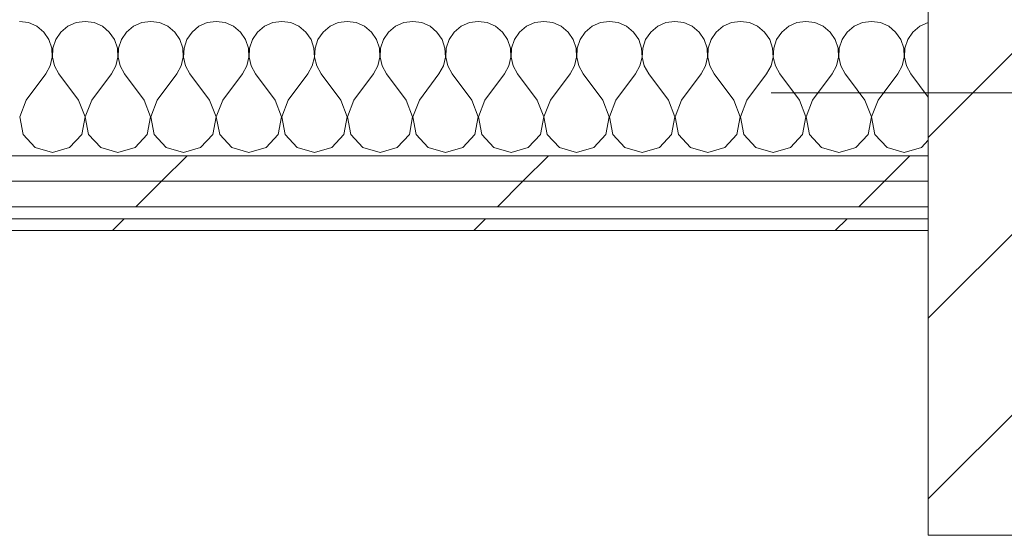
# Model space of a CAD drawing. Header units: millimetres. Extents: x -30280 to 19093, y -18706 to 4378.
# Tile 187 of 206: x -33 to 468, y -17239 to -16977. Entities that reach past the tile are written whole.
import ezdxf

# ---------------------------------------------------------------- set-up
doc = ezdxf.new("R2010")
doc.units = ezdxf.units.MM
doc.header["$MEASUREMENT"] = 0
doc.linetypes.add('Wipeout_Contour', pattern=[1000, 0, -1000])
for name, color, linetype in [('02_ACAB_Anotacio Portes', 7, 'Continuous'), ('10_ESTR_Pilars', 7, 'Continuous'), ('Nuevo_08_E_Envans secs', 7, 'Continuous')]:
    doc.layers.add(name, color=color, linetype=linetype)
for name, color, linetype, lineweight in [('02_ACAB_Anotacio Portes_Pluma_Nº__46', 5, 'Continuous', 5), ('10_ESTR_Pilars_Pluma_Nº__20', 1, 'Continuous', 5), ('10_ESTR_Pilars_Pluma_Nº__28', 7, 'Continuous', 20), ('10_ESTR_Pilars_Pluma_Nº__42', 8, 'Continuous', 25), ('Nuevo_08_E_Envans secs_Pluma_Nº__1', 7, 'Continuous', 5)]:
    doc.layers.add(name, color=color, linetype=linetype, lineweight=lineweight)
for name, color, linetype, lineweight, true_color in [('Nuevo_08_E_Envans secs_Pluma_Nº__102', 7, 'Continuous', 5, 0xcccccc), ('Nuevo_08_E_Envans secs_Pluma_Nº__171', 171, 'Continuous', 13, 0xaaaaff), ('Nuevo_08_E_Envans secs_Pluma_Nº__177', 7, 'Continuous', 15, 0xf7e046)]:
    doc.layers.add(name, color=color, linetype=linetype, lineweight=lineweight, true_color=true_color)
doc.styles.add('Estilo_Generado_1', font='arial.ttf')
pattern_1 = [(45, (0, 0), (-183.8478, 183.8478), [195, -65]), (45, (7e-14, 183.85), (-183.8478, 183.8478), [195, -65])]

# ---------------------------------------------------------------- blocks, each defined once
blk = doc.blocks.new('*X457')
at = {"layer": 'Nuevo_08_E_Envans secs_Pluma_Nº__102', "color": 254, "linetype": 'Continuous', "lineweight": 5, "true_color": 0xcccccc}
for p, q in [((-28.78, -16978.28), (-33.33, -16977.64)), ((-24.57, -16980.13), (-28.78, -16978.28)), ((-4.55, -16978.28), (-8.76, -16980.13)), ((0, -16977.64), (-4.55, -16978.28)), ((4.55, -16978.28), (0, -16977.64)), ((8.76, -16980.13), (4.55, -16978.28)), ((28.78, -16978.28), (24.57, -16980.13)), ((33.33, -16977.64), (28.78, -16978.28)), ((37.89, -16978.28), (33.33, -16977.64)), ((42.1, -16980.13), (37.89, -16978.28)), ((62.11, -16978.28), (57.9, -16980.13)), ((66.67, -16977.64), (62.11, -16978.28)), ((71.22, -16978.28), (66.67, -16977.64)), ((75.43, -16980.13), (71.22, -16978.28)), ((95.45, -16978.28), (91.24, -16980.13)), ((100, -16977.64), (95.45, -16978.28)), ((104.55, -16978.28), (100, -16977.64)), ((108.76, -16980.13), (104.55, -16978.28)), ((128.78, -16978.28), (124.57, -16980.13)), ((133.33, -16977.64), (128.78, -16978.28)), ((137.89, -16978.28), (133.33, -16977.64)), ((142.1, -16980.13), (137.89, -16978.28)), ((162.11, -16978.28), (157.9, -16980.13)), ((166.67, -16977.64), (162.11, -16978.28)), ((171.22, -16978.28), (166.67, -16977.64)), ((175.43, -16980.13), (171.22, -16978.28)), ((195.45, -16978.28), (191.24, -16980.13)), ((200, -16977.64), (195.45, -16978.28)), ((204.55, -16978.28), (200, -16977.64)), ((208.76, -16980.13), (204.55, -16978.28)), ((228.78, -16978.28), (224.57, -16980.13)), ((233.33, -16977.64), (228.78, -16978.28)), ((237.89, -16978.28), (233.33, -16977.64)), ((242.1, -16980.13), (237.89, -16978.28)), ((262.11, -16978.28), (257.9, -16980.13)), ((266.67, -16977.64), (262.11, -16978.28)), ((271.22, -16978.28), (266.67, -16977.64)), ((275.43, -16980.13), (271.22, -16978.28)), ((295.45, -16978.28), (291.24, -16980.13)), ((300, -16977.64), (295.45, -16978.28)), ((304.55, -16978.28), (300, -16977.64)), ((308.76, -16980.13), (304.55, -16978.28)), ((328.78, -16978.28), (324.57, -16980.13)), ((333.33, -16977.64), (328.78, -16978.28)), ((337.89, -16978.28), (333.33, -16977.64)), ((342.1, -16980.13), (337.89, -16978.28)), ((362.11, -16978.28), (357.9, -16980.13)), ((366.67, -16977.64), (362.11, -16978.28)), ((371.22, -16978.28), (366.67, -16977.64)), ((375.43, -16980.13), (371.22, -16978.28)), ((-21.03, -16983.07), (-24.57, -16980.13)), ((-18.43, -16986.86), (-21.03, -16983.07)), ((-12.3, -16983.07), (-14.91, -16986.86)), ((-8.76, -16980.13), (-12.3, -16983.07)), ((12.3, -16983.07), (8.76, -16980.13)), ((14.91, -16986.86), (12.3, -16983.07)), ((21.03, -16983.07), (18.43, -16986.86)), ((24.57, -16980.13), (21.03, -16983.07)), ((45.64, -16983.07), (42.1, -16980.13)), ((48.24, -16986.86), (45.64, -16983.07)), ((54.36, -16983.07), (51.76, -16986.86)), ((57.9, -16980.13), (54.36, -16983.07)), ((78.97, -16983.07), (75.43, -16980.13)), ((81.57, -16986.86), (78.97, -16983.07)), ((87.7, -16983.07), (85.09, -16986.86)), ((91.24, -16980.13), (87.7, -16983.07)), ((112.3, -16983.07), (108.76, -16980.13)), ((114.91, -16986.86), (112.3, -16983.07)), ((121.03, -16983.07), (118.43, -16986.86)), ((124.57, -16980.13), (121.03, -16983.07)), ((145.64, -16983.07), (142.1, -16980.13)), ((148.24, -16986.86), (145.64, -16983.07)), ((154.36, -16983.07), (151.76, -16986.86)), ((157.9, -16980.13), (154.36, -16983.07)), ((178.97, -16983.07), (175.43, -16980.13)), ((181.57, -16986.86), (178.97, -16983.07)), ((187.7, -16983.07), (185.09, -16986.86)), ((191.24, -16980.13), (187.7, -16983.07)), ((212.3, -16983.07), (208.76, -16980.13)), ((214.91, -16986.86), (212.3, -16983.07)), ((221.03, -16983.07), (218.43, -16986.86)), ((224.57, -16980.13), (221.03, -16983.07)), ((245.64, -16983.07), (242.1, -16980.13)), ((248.24, -16986.86), (245.64, -16983.07)), ((254.36, -16983.07), (251.76, -16986.86)), ((257.9, -16980.13), (254.36, -16983.07)), ((278.97, -16983.07), (275.43, -16980.13)), ((281.57, -16986.86), (278.97, -16983.07)), ((287.7, -16983.07), (285.09, -16986.86)), ((291.24, -16980.13), (287.7, -16983.07)), ((312.3, -16983.07), (308.76, -16980.13)), ((314.91, -16986.86), (312.3, -16983.07)), ((321.03, -16983.07), (318.43, -16986.86)), ((324.57, -16980.13), (321.03, -16983.07)), ((345.64, -16983.07), (342.1, -16980.13)), ((348.24, -16986.86), (345.64, -16983.07)), ((354.36, -16983.07), (351.76, -16986.86)), ((357.9, -16980.13), (354.36, -16983.07)), ((378.97, -16983.07), (375.43, -16980.13)), ((381.57, -16986.86), (378.97, -16983.07)), ((387.7, -16983.07), (385.09, -16986.86)), ((388.89, -16982.08), (387.7, -16983.07)), ((-16.96, -16991.21), (-18.43, -16986.86)), ((-14.91, -16986.86), (-16.38, -16991.21)), ((16.38, -16991.21), (14.91, -16986.86)), ((18.43, -16986.86), (16.96, -16991.21)), ((49.71, -16991.21), (48.24, -16986.86)), ((51.76, -16986.86), (50.29, -16991.21)), ((83.04, -16991.21), (81.57, -16986.86)), ((85.09, -16986.86), (83.62, -16991.21)), ((116.38, -16991.21), (114.91, -16986.86)), ((118.43, -16986.86), (116.96, -16991.21)), ((149.71, -16991.21), (148.24, -16986.86)), ((151.76, -16986.86), (150.29, -16991.21)), ((183.04, -16991.21), (181.57, -16986.86)), ((185.09, -16986.86), (183.62, -16991.21)), ((216.38, -16991.21), (214.91, -16986.86)), ((218.43, -16986.86), (216.96, -16991.21)), ((249.71, -16991.21), (248.24, -16986.86)), ((251.76, -16986.86), (250.29, -16991.21)), ((283.04, -16991.21), (281.57, -16986.86)), ((285.09, -16986.86), (283.62, -16991.21)), ((316.38, -16991.21), (314.91, -16986.86)), ((318.43, -16986.86), (316.96, -16991.21)), ((349.71, -16991.21), (348.24, -16986.86)), ((351.76, -16986.86), (350.29, -16991.21)), ((383.04, -16991.21), (381.57, -16986.86)), ((385.09, -16986.86), (383.62, -16991.21)), ((-16.73, -16995.81), (-16.96, -16991.21)), ((-16.38, -16991.21), (-16.6, -16995.81)), ((16.6, -16995.81), (16.38, -16991.21)), ((16.96, -16991.21), (16.73, -16995.81)), ((49.93, -16995.81), (49.71, -16991.21)), ((50.29, -16991.21), (50.07, -16995.81)), ((83.27, -16995.81), (83.04, -16991.21)), ((83.62, -16991.21), (83.4, -16995.81)), ((116.6, -16995.81), (116.38, -16991.21)), ((116.96, -16991.21), (116.73, -16995.81)), ((149.93, -16995.81), (149.71, -16991.21)), ((150.29, -16991.21), (150.07, -16995.81)), ((183.27, -16995.81), (183.04, -16991.21)), ((183.62, -16991.21), (183.4, -16995.81)), ((216.6, -16995.81), (216.38, -16991.21)), ((216.96, -16991.21), (216.73, -16995.81)), ((249.93, -16995.81), (249.71, -16991.21)), ((250.29, -16991.21), (250.07, -16995.81)), ((283.27, -16995.81), (283.04, -16991.21)), ((283.62, -16991.21), (283.4, -16995.81)), ((316.6, -16995.81), (316.38, -16991.21)), ((316.96, -16991.21), (316.73, -16995.81)), ((349.93, -16995.81), (349.71, -16991.21)), ((350.29, -16991.21), (350.07, -16995.81)), ((383.27, -16995.81), (383.04, -16991.21)), ((383.62, -16991.21), (383.4, -16995.81)), ((-17.77, -17000.28), (-16.73, -16995.81)), ((-16.6, -16995.81), (-15.56, -17000.28)), ((15.56, -17000.28), (16.6, -16995.81)), ((16.73, -16995.81), (17.77, -17000.28)), ((48.89, -17000.28), (49.93, -16995.81)), ((50.07, -16995.81), (51.11, -17000.28)), ((82.23, -17000.28), (83.27, -16995.81)), ((83.4, -16995.81), (84.44, -17000.28)), ((115.56, -17000.28), (116.6, -16995.81)), ((116.73, -16995.81), (117.77, -17000.28)), ((148.89, -17000.28), (149.93, -16995.81)), ((150.07, -16995.81), (151.11, -17000.28)), ((182.23, -17000.28), (183.27, -16995.81)), ((183.4, -16995.81), (184.44, -17000.28)), ((215.56, -17000.28), (216.6, -16995.81)), ((216.73, -16995.81), (217.77, -17000.28)), ((248.89, -17000.28), (249.93, -16995.81)), ((250.07, -16995.81), (251.11, -17000.28)), ((282.23, -17000.28), (283.27, -16995.81)), ((283.4, -16995.81), (284.44, -17000.28)), ((315.56, -17000.28), (316.6, -16995.81)), ((316.73, -16995.81), (317.77, -17000.28)), ((348.89, -17000.28), (349.93, -16995.81)), ((350.07, -16995.81), (351.11, -17000.28)), ((382.23, -17000.28), (383.27, -16995.81)), ((383.4, -16995.81), (384.44, -17000.28)), ((-30, -17017.64), (-20, -17004.31)), ((-20, -17004.31), (-17.77, -17000.28)), ((-15.56, -17000.28), (-13.33, -17004.31)), ((-3.33, -17017.64), (-13.33, -17004.31)), ((3.33, -17017.64), (13.33, -17004.31)), ((13.33, -17004.31), (15.56, -17000.28)), ((17.77, -17000.28), (20, -17004.31)), ((30, -17017.64), (20, -17004.31)), ((36.67, -17017.64), (46.67, -17004.31)), ((46.67, -17004.31), (48.89, -17000.28)), ((51.11, -17000.28), (53.33, -17004.31)), ((63.33, -17017.64), (53.33, -17004.31)), ((70, -17017.64), (80, -17004.31)), ((80, -17004.31), (82.23, -17000.28)), ((84.44, -17000.28), (86.67, -17004.31)), ((96.67, -17017.64), (86.67, -17004.31)), ((103.33, -17017.64), (113.33, -17004.31)), ((113.33, -17004.31), (115.56, -17000.28)), ((117.77, -17000.28), (120, -17004.31)), ((130, -17017.64), (120, -17004.31)), ((136.67, -17017.64), (146.67, -17004.31)), ((146.67, -17004.31), (148.89, -17000.28)), ((151.11, -17000.28), (153.33, -17004.31)), ((163.33, -17017.64), (153.33, -17004.31)), ((170, -17017.64), (180, -17004.31)), ((180, -17004.31), (182.23, -17000.28)), ((184.44, -17000.28), (186.67, -17004.31)), ((196.67, -17017.64), (186.67, -17004.31)), ((203.33, -17017.64), (213.33, -17004.31)), ((213.33, -17004.31), (215.56, -17000.28)), ((217.77, -17000.28), (220, -17004.31)), ((230, -17017.64), (220, -17004.31)), ((236.67, -17017.64), (246.67, -17004.31)), ((246.67, -17004.31), (248.89, -17000.28)), ((251.11, -17000.28), (253.33, -17004.31)), ((263.33, -17017.64), (253.33, -17004.31)), ((270, -17017.64), (280, -17004.31)), ((280, -17004.31), (282.23, -17000.28)), ((284.44, -17000.28), (286.67, -17004.31)), ((296.67, -17017.64), (286.67, -17004.31)), ((303.33, -17017.64), (313.33, -17004.31)), ((313.33, -17004.31), (315.56, -17000.28)), ((317.77, -17000.28), (320, -17004.31)), ((330, -17017.64), (320, -17004.31)), ((336.67, -17017.64), (346.67, -17004.31)), ((346.67, -17004.31), (348.89, -17000.28)), ((351.11, -17000.28), (353.33, -17004.31)), ((363.33, -17017.64), (353.33, -17004.31)), ((370, -17017.64), (380, -17004.31)), ((380, -17004.31), (382.23, -17000.28)), ((384.44, -17000.28), (386.67, -17004.31)), ((388.89, -17007.27), (386.67, -17004.31)), ((-30, -17017.64), (-33.27, -17026.15)), ((-0.07, -17026.15), (-3.33, -17017.64)), ((3.33, -17017.64), (0.07, -17026.15)), ((33.27, -17026.15), (30, -17017.64)), ((36.67, -17017.64), (33.4, -17026.15)), ((66.6, -17026.15), (63.33, -17017.64)), ((70, -17017.64), (66.73, -17026.15)), ((99.93, -17026.15), (96.67, -17017.64)), ((103.33, -17017.64), (100.07, -17026.15)), ((133.27, -17026.15), (130, -17017.64)), ((136.67, -17017.64), (133.4, -17026.15)), ((166.6, -17026.15), (163.33, -17017.64)), ((170, -17017.64), (166.73, -17026.15)), ((199.93, -17026.15), (196.67, -17017.64)), ((203.33, -17017.64), (200.07, -17026.15)), ((233.27, -17026.15), (230, -17017.64)), ((236.67, -17017.64), (233.4, -17026.15)), ((266.6, -17026.15), (263.33, -17017.64)), ((270, -17017.64), (266.73, -17026.15)), ((299.93, -17026.15), (296.67, -17017.64)), ((303.33, -17017.64), (300.07, -17026.15)), ((333.27, -17026.15), (330, -17017.64)), ((336.67, -17017.64), (333.4, -17026.15)), ((366.6, -17026.15), (363.33, -17017.64)), ((370, -17017.64), (366.73, -17026.15)), ((-33.27, -17026.15), (-31.57, -17035.1)), ((-1.76, -17035.1), (-0.07, -17026.15)), ((0.07, -17026.15), (1.76, -17035.1)), ((31.57, -17035.1), (33.27, -17026.15)), ((33.4, -17026.15), (35.09, -17035.1)), ((64.91, -17035.1), (66.6, -17026.15)), ((66.73, -17026.15), (68.43, -17035.1)), ((98.24, -17035.1), (99.93, -17026.15)), ((100.07, -17026.15), (101.76, -17035.1)), ((131.57, -17035.1), (133.27, -17026.15)), ((133.4, -17026.15), (135.09, -17035.1)), ((164.91, -17035.1), (166.6, -17026.15)), ((166.73, -17026.15), (168.43, -17035.1)), ((198.24, -17035.1), (199.93, -17026.15)), ((200.07, -17026.15), (201.76, -17035.1)), ((231.57, -17035.1), (233.27, -17026.15)), ((233.4, -17026.15), (235.09, -17035.1)), ((264.91, -17035.1), (266.6, -17026.15)), ((266.73, -17026.15), (268.43, -17035.1)), ((298.24, -17035.1), (299.93, -17026.15)), ((300.07, -17026.15), (301.76, -17035.1)), ((331.57, -17035.1), (333.27, -17026.15)), ((333.4, -17026.15), (335.09, -17035.1)), ((364.91, -17035.1), (366.6, -17026.15)), ((366.73, -17026.15), (368.43, -17035.1)), ((-31.57, -17035.1), (-25.43, -17041.82)), ((-7.9, -17041.82), (-1.76, -17035.1)), ((1.76, -17035.1), (7.9, -17041.82)), ((25.43, -17041.82), (31.57, -17035.1)), ((35.09, -17035.1), (41.24, -17041.82)), ((58.76, -17041.82), (64.91, -17035.1)), ((68.43, -17035.1), (74.57, -17041.82)), ((92.1, -17041.82), (98.24, -17035.1)), ((101.76, -17035.1), (107.9, -17041.82)), ((125.43, -17041.82), (131.57, -17035.1)), ((135.09, -17035.1), (141.24, -17041.82)), ((158.76, -17041.82), (164.91, -17035.1)), ((168.43, -17035.1), (174.57, -17041.82)), ((192.1, -17041.82), (198.24, -17035.1)), ((201.76, -17035.1), (207.9, -17041.82)), ((225.43, -17041.82), (231.57, -17035.1)), ((235.09, -17035.1), (241.24, -17041.82)), ((258.76, -17041.82), (264.91, -17035.1)), ((268.43, -17035.1), (274.57, -17041.82)), ((292.1, -17041.82), (298.24, -17035.1)), ((301.76, -17035.1), (307.9, -17041.82)), ((325.43, -17041.82), (331.57, -17035.1)), ((335.09, -17035.1), (341.24, -17041.82)), ((358.76, -17041.82), (364.91, -17035.1)), ((368.43, -17035.1), (374.57, -17041.82)), ((-25.43, -17041.82), (-16.67, -17044.31)), ((-16.67, -17044.31), (-7.9, -17041.82)), ((7.9, -17041.82), (16.67, -17044.31)), ((16.67, -17044.31), (25.43, -17041.82)), ((41.24, -17041.82), (50, -17044.31)), ((50, -17044.31), (58.76, -17041.82)), ((74.57, -17041.82), (83.33, -17044.31)), ((83.33, -17044.31), (92.1, -17041.82)), ((107.9, -17041.82), (116.67, -17044.31)), ((116.67, -17044.31), (125.43, -17041.82)), ((141.24, -17041.82), (150, -17044.31)), ((150, -17044.31), (158.76, -17041.82)), ((174.57, -17041.82), (183.33, -17044.31)), ((183.33, -17044.31), (192.1, -17041.82)), ((207.9, -17041.82), (216.67, -17044.31)), ((216.67, -17044.31), (225.43, -17041.82)), ((241.24, -17041.82), (250, -17044.31)), ((250, -17044.31), (258.76, -17041.82)), ((274.57, -17041.82), (283.33, -17044.31)), ((283.33, -17044.31), (292.1, -17041.82)), ((307.9, -17041.82), (316.67, -17044.31)), ((316.67, -17044.31), (325.43, -17041.82)), ((341.24, -17041.82), (350, -17044.31)), ((350, -17044.31), (358.76, -17041.82)), ((374.57, -17041.82), (383.33, -17044.31)), ((383.33, -17044.31), (388.89, -17042.73))]:
    blk.add_line(p, q, dxfattribs=at)
blk = doc.blocks.new('*X458')
at = {"layer": 'Nuevo_08_E_Envans secs_Pluma_Nº__102', "color": 254, "linetype": 'Continuous', "lineweight": 5, "true_color": 0xcccccc}
for p, q in [((395.45, -16978.28), (391.24, -16980.13)), ((400, -16977.64), (395.45, -16978.28)), ((404.55, -16978.28), (400, -16977.64)), ((408.76, -16980.13), (404.55, -16978.28)), ((428.78, -16978.28), (424.57, -16980.13)), ((428.89, -16978.26), (428.78, -16978.28)), ((391.24, -16980.13), (388.89, -16982.08)), ((412.3, -16983.07), (408.76, -16980.13)), ((414.91, -16986.86), (412.3, -16983.07)), ((421.03, -16983.07), (418.43, -16986.86)), ((424.57, -16980.13), (421.03, -16983.07)), ((416.38, -16991.21), (414.91, -16986.86)), ((418.43, -16986.86), (416.96, -16991.21)), ((416.6, -16995.81), (416.38, -16991.21)), ((416.96, -16991.21), (416.73, -16995.81)), ((415.56, -17000.28), (416.6, -16995.81)), ((416.73, -16995.81), (417.77, -17000.28)), ((403.33, -17017.64), (413.33, -17004.31)), ((413.33, -17004.31), (415.56, -17000.28)), ((417.77, -17000.28), (420, -17004.31)), ((428.89, -17016.16), (420, -17004.31)), ((396.67, -17017.64), (388.89, -17007.27)), ((399.93, -17026.15), (396.67, -17017.64)), ((403.33, -17017.64), (400.07, -17026.15)), ((398.24, -17035.1), (399.93, -17026.15)), ((400.07, -17026.15), (401.76, -17035.1)), ((392.1, -17041.82), (398.24, -17035.1)), ((401.76, -17035.1), (407.9, -17041.82)), ((425.43, -17041.82), (428.89, -17038.03)), ((388.89, -17042.73), (392.1, -17041.82)), ((407.9, -17041.82), (416.67, -17044.31)), ((416.67, -17044.31), (425.43, -17041.82))]:
    blk.add_line(p, q, dxfattribs=at)
blk = doc.blocks.new('Muro_124_1', base_point=(-1743.33, -17083.98))
at = {"color": 254, "linetype": 'Wipeout_Contour', "lineweight": 0, "ltscale": 68450.303392}
blk.add_wipeout([(-1743.33, -17071.98), (428.89, -17071.98), (428.89, -17058.98), (-1743.33, -17058.98)], dxfattribs=at).dxf.layer = 'Nuevo_08_E_Envans secs'
at = {"color": 254, "linetype": 'Wipeout_Contour', "lineweight": 0, "ltscale": 68512.133265}
blk.add_wipeout([(-1743.33, -17083.98), (428.89, -17083.98), (428.89, -17077.98), (-1743.33, -17077.98)], dxfattribs=at).dxf.layer = 'Nuevo_08_E_Envans secs'
at = {"layer": 'Nuevo_08_E_Envans secs_Pluma_Nº__171', "linetype": 'Continuous', "lineweight": 13, "true_color": 0xaaaaff}
h = blk.add_hatch(dxfattribs=at)
h.set_pattern_fill('Panellat_HPL_0001', color=161, style=0, pattern_type=2)
h.set_pattern_definition(pattern_1)
h.paths.add_polyline_path([(-1743.33, -17083.98), (428.89, -17083.98), (428.89, -17077.98), (-1743.33, -17077.98)])
at = {"layer": 'Nuevo_08_E_Envans secs_Pluma_Nº__177', "linetype": 'Continuous', "lineweight": 15, "true_color": 0xf7e046}
h = blk.add_hatch(dxfattribs=at)
h.set_pattern_fill('Panellat_HPL_0001', color=53, style=0, pattern_type=2)
h.set_pattern_definition(pattern_1)
h.paths.add_polyline_path([(-1743.33, -17071.98), (428.89, -17071.98), (428.89, -17058.98), (-1743.33, -17058.98)])
at = {"layer": 'Nuevo_08_E_Envans secs_Pluma_Nº__1', "color": 7, "linetype": 'Continuous', "lineweight": 5}
for p, q in [((-1743.33, -17071.98), (428.89, -17071.98)), ((-1743.33, -17077.98), (428.89, -17077.98))]:
    blk.add_line(p, q, dxfattribs=at)
at = {"layer": 'Nuevo_08_E_Envans secs_Pluma_Nº__1', "color": 7, "linetype": 'Continuous', "lineweight": 5, "flags": 128}
blk.add_lwpolyline([(-1743.33, -17083.98), (428.89, -17083.98)], dxfattribs=at)
at = {"color": 254, "linetype": 'Wipeout_Contour', "lineweight": 0, "ltscale": 68398.446312}
blk.add_wipeout([(-1743.33, -17058.98), (428.89, -17058.98), (428.89, -17045.98), (-1743.33, -17045.98)], dxfattribs=at).dxf.layer = 'Nuevo_08_E_Envans secs'
at = {"layer": 'Nuevo_08_E_Envans secs_Pluma_Nº__177', "linetype": 'Continuous', "lineweight": 15, "true_color": 0xf7e046}
h = blk.add_hatch(dxfattribs=at)
h.set_pattern_fill('Panellat_HPL_0001', color=53, style=0, pattern_type=2)
h.set_pattern_definition(pattern_1)
h.paths.add_polyline_path([(-1743.33, -17058.98), (428.89, -17058.98), (428.89, -17045.98), (-1743.33, -17045.98)])
at = {"layer": 'Nuevo_08_E_Envans secs_Pluma_Nº__1', "color": 7, "linetype": 'Continuous', "lineweight": 5}
for p, q in [((-1593.39, -17045.98), (388.89, -17045.98)), ((388.89, -17045.98), (428.89, -17045.98)), ((-1743.33, -17058.98), (428.89, -17058.98))]:
    blk.add_line(p, q, dxfattribs=at)
at = {"layer": 'Nuevo_08_E_Envans secs', "color": 7, "lineweight": 20}
for name in ['*X457', '*X458']:
    blk.add_blockref(name, (0, 0), dxfattribs=at)
blk = doc.blocks.new('Pilar_26_1', base_point=(603.89, -17013.98))
at = {"color": 254, "linetype": 'Wipeout_Contour', "lineweight": 0, "ltscale": 68102.360843}
blk.add_wipeout([(428.89, -17238.98), (778.89, -17238.98), (778.89, -16788.98), (428.89, -16788.98)], dxfattribs=at).dxf.layer = '10_ESTR_Pilars'
at = {"layer": '10_ESTR_Pilars_Pluma_Nº__42', "linetype": 'Continuous', "lineweight": 25}
h = blk.add_hatch(dxfattribs=at)
h.set_pattern_fill('00_GCT_trama_45º_e1_400__05', color=8, style=0, pattern_type=2)
h.set_pattern_definition([(45, (0, 0), (-45.96194, 45.96194), [])])
h.paths.add_polyline_path([(428.89, -17238.98), (778.89, -17238.98), (778.89, -16788.98), (428.89, -16788.98)])
at = {"layer": '10_ESTR_Pilars_Pluma_Nº__20', "color": 1, "linetype": 'Continuous', "lineweight": 5}
blk.add_line((523.89, -17013.98), (348.89, -17013.98), dxfattribs=at)
at = {"layer": '10_ESTR_Pilars_Pluma_Nº__28', "color": 7, "linetype": 'Continuous', "lineweight": 20, "flags": 128}
blk.add_lwpolyline([(428.89, -17238.98), (778.89, -17238.98), (778.89, -16788.98), (428.89, -16788.98)], close=True, dxfattribs=at)
blk = doc.blocks.new('Etiqueta_10_1', base_point=(232.46, -16303.17))
at = {"layer": '02_ACAB_Anotacio Portes_Pluma_Nº__46', "color": 5, "lineweight": 5, "insert": (-431.4, -16302.68), "char_height": 300, "attachment_point": 2, "rotation": 89.9577, "style": 'Estilo_Generado_1'}
blk.add_mtext('\\A1;{\\pqc;\\pt0,46000;\\fArial|b0|i0|c0|p0;\\W1.000000;P-02\\fArial|b0|i0|c0|p0;\\W1.000000;\\A1{\\H.66x;\\S^  ;}\\fArial|b0|i0|c0|p0;\\W1.000000;\\fArial|b0|i0|c0|p0;\\W1.000000;\\A1{\\H.66x;\\S^  ;}\\fArial|b0|i0|c0|p0;\\W1.000000; \\fArial|b0|i0|c0|p0;\\W1.000000;\\fArial|b0|i0|c0|p0;\\W1.000000;\\fArial|b0|i0|c0|p0;\\W1.000000;\\fArial|b0|i0|c0|p0;\\W1.000000;\\fArial|b0|i0|c0|p0;\\W1.000000;\\fArial|b0|i0|c0|p0;\\W1.000000;\\fArial|b0|i0|c0|p0;\\W1.000000;\\fArial|b0|i0|c0|p0;\\W1.000000;\\fArial|b0|i0|c0|p0;\\W1.000000;\\fArial|b0|i0|c0|p0;\\W1.000000;\\fArial|b0|i0|c0|p0;\\W1.000000;\\fArial|b0|i0|c0|p0;\\W1.000000;\\fArial|b0|i0|c0|p0;\\W1.000000;\\fArial|b0|i0|c0|p0;\\W1.000000;\\fArial|b0|i0|c0|p0;\\W1.000000;\\fArial|b0|i0|c0|p0;\\W1.000000;\\fArial|b0|i0|c0|p0;\\W1.000000;\\fArial|b0|i0|c0|p0;\\W1.000000;\\fArial|b0|i0|c0|p0;\\W1.000000;\\fArial|b0|i0|c0|p0;\\W1.000000;\\fArial|b0|i0|c0|p0;\\W1.000000;\\fArial|b0|i0|c0|p0;\\W1.000000;\\fArial|b0|i0|c0|p0;\\W1.000000;\\fArial|b0|i0|c0|p0;\\W1.000000;\\fArial|b0|i0|c0|p0;\\W1.000000;\\fArial|b0|i0|c0|p0;\\W1.000000;\\fArial|b0|i0|c0|p0;\\W1.000000;\\fArial|b0|i0|c0|p0;\\W1.000000;\\fArial|b0|i0|c0|p0;\\W1.000000;\\fArial|b0|i0|c0|p0;\\W1.000000;\\fArial|b0|i0|c0|p0;\\W1.000000;\\fArial|b0|i0|c0|p0;\\W1.000000;\\fArial|b0|i0|c0|p0;\\W1.000000;\\fArial|b0|i0|c0|p0;\\W1.000000;\\fArial|b0|i0|c0|p0;\\W1.000000;\\fArial|b0|i0|c0|p0;\\W1.000000;\\fArial|b0|i0|c0|p0;\\W1.000000;\\fArial|b0|i0|c0|p0;\\W1.000000;\\fArial|b0|i0|c0|p0;\\W1.000000;\\fArial|b0|i0|c0|p0;\\W1.000000;\\fArial|b0|i0|c0|p0;\\W1.000000;\\fArial|b0|i0|c0|p0;\\W1.000000;\\fArial|b0|i0|c0|p0;\\W1.000000;}', dxfattribs=at)

msp = doc.modelspace()

# ---------------------------------------------------------------- block references
at = {"layer": 'Nuevo_08_E_Envans secs', "color": 7, "lineweight": 20}
msp.add_blockref('Muro_124_1', (-1743.33, -17083.98), dxfattribs=at)

# ---------------------------------------------------------------- next in the draw order: block references
at = {"layer": '10_ESTR_Pilars', "color": 7, "lineweight": 20}
msp.add_blockref('Pilar_26_1', (603.89, -17013.98), dxfattribs=at)

# ---------------------------------------------------------------- next in the draw order: block references
at = {"layer": '02_ACAB_Anotacio Portes', "color": 5, "linetype": 'Continuous', "lineweight": 5}
msp.add_blockref('Etiqueta_10_1', (232.46, -16303.17), dxfattribs=at)

doc.saveas('drawing.dxf')
